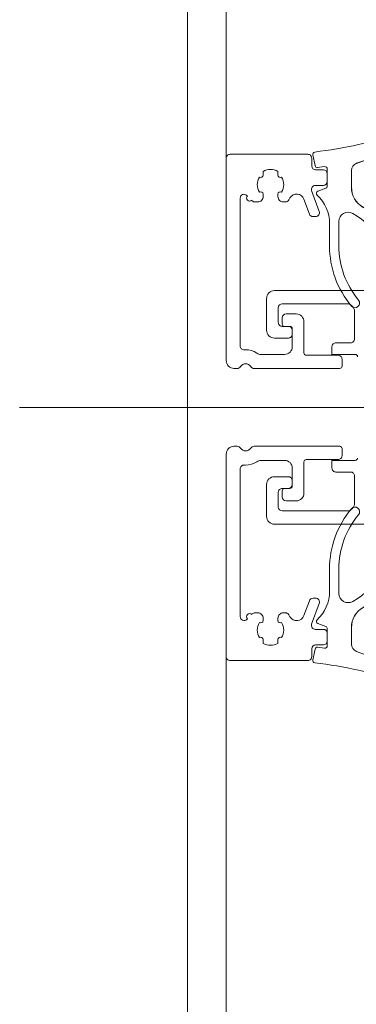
# Model space of a CAD drawing. Header units: millimetres. Extents: x 144573 to 336993, y 74252 to 247042.
# Tile 66 of 256: x 146700 to 146743, y 186154 to 186280. Entities that reach past the tile are written whole.
import ezdxf

# ---------------------------------------------------------------- set-up
doc = ezdxf.new("R2010")
doc.units = ezdxf.units.MM
doc.linetypes.add('ČÁRKOVANÁ', pattern=[19.05, 12.7, -6.35])
doc.layers.add('FASÁDA DETAILNÍ', color=255, linetype='Continuous', lineweight=0)

# ---------------------------------------------------------------- blocks, each defined once
blk = doc.blocks.new('433270')
blk.add_lwpolyline([(1, 0, 0.414364), (0, -1), (0, -1.4, 0.255924), (0.23, -1.83, -0.547723), (0.23, -3.17, 0.255924), (0, -3.6), (0, -14.6, 0.414214), (0.3, -14.9), (1.2, -14.9, 0.414214), (1.7, -14.4), (1.7, -10.3, -0.414214), (2, -10), (6, -10, 0.414248), (7, -9), (7, -7.7, 0.414179), (6.5, -7.2), (5.7, -7.2, 0.414232), (5.4, -7.5), (5.4, -8.2, -0.414198), (5.1, -8.5), (2.8, -8.5, -0.414204), (1.8, -7.5), (1.8, -4.49, -0.147432), (1.97, -3.94, 0.147461), (2.4, -2.5), (2.4, -2.3, -0.414214), (2.9, -1.8), (21.87, -1.8, -0.668178), (22.22, -2.65), (22.16, -2.72, 1), (21.59, -3.29), (21.52, -3.35, 0.198912), (21.38, -3.71), (21.38, -4.05, 0.414214), (22.08, -4.75), (22.38, -4.75, 0.576988), (22.64, -4.3, -0.311246), (24.56, -4.3, 0.576988), (24.82, -4.75), (25.3, -4.75, -0.260065), (25.3, -6.65), (24.82, -6.65, 0.576988), (24.56, -7.1, -0.311246), (22.64, -7.1, 0.576988), (22.38, -6.65), (22.08, -6.65, 0.414214), (21.38, -7.35), (21.38, -7.61, 0.267949), (21.63, -8.04), (21.89, -8.2, -0.637047), (21.73, -10), (19.83, -10.7, 0.315299), (19.5, -11.17), (19.5, -11.49, 0.520567), (20.17, -11.96), (22.83, -10.99, -0.520567), (23.5, -11.46), (23.5, -12.5, 0.414062), (24, -13), (25, -13, 0.414186), (25.5, -12.5), (25.5, -11.5, -0.414182), (26, -11), (27, -11, 0.414214), (27.5, -10.5), (27.5, -0.5, 0.414214), (27, 0), (1, 0)], format="xyb", close=True)
blk = doc.blocks.new('284325')
for points in [[(0.84, -5.23, -0.560316), (0.94, -4.73), (1.94, -4.36, 0.3153), (2.14, -4.08), (2.14, -1.89, 0.451558), (1.8, -1.59), (0.9, -1.7, -0.399586), (0.57, -1.46), (0.3, -0.07, -0.415977), (0.53, 0.29, 0.024107), (6.15, 1.24, 0.076636), (8.99, 2.34, -0.577615), (10.79, 1.3), (10.02, 1.37, 0.283171), (9.08, 0.9, -0.168429), (7.07, -0.74), (5.9, -1.16, 0.315302), (5.24, -2.1), (5.24, -4.21, 0.269719), (6.76, -6.82, -0.194797), (10.18, -11.53, -0.342663), (9.17, -11.17, 0.119207), (5.43, -7.59, 0.578571), (3.63, -8.62), (3.63, -11.77, 0.176415), (6.16, -18.72, -1), (5.24, -19.49, -0.176415), (2.43, -11.77), (2.43, -8.89, 0.208286), (0.84, -5.23)], [(8.95, -6.65), (10.32, -8.78, -0.134555), (10.79, -10.63, -0.339795), (10.19, -11.53, 0.194788), (6.76, -6.81, -0.269736), (5.25, -4.21), (5.25, -2.1, -0.315302), (5.9, -1.17), (7.07, -0.74, 0.168429), (9.09, 0.89, -0.283167), (10.01, 1.36), (10.79, 1.29), (10.79, -0.74, -0.070852), (10.71, -1.3), (9.95, -3.93, -0.241839), (9.08, -4.83), (7.93, -5.22, 0.836024), (8.08, -6.19), (8.11, -6.19, -0.255349), (8.95, -6.65)]]:
    blk.add_lwpolyline(points, format="xyb", close=True)

msp = doc.modelspace()

# ---------------------------------------------------------------- linework, layer by layer
at = {"layer": 'FASÁDA DETAILNÍ'}
msp.add_line((147025.604, 186230.259), (146699.912, 186230.259), dxfattribs=at)
msp.add_line((147025.604, 186230.259), (146699.912, 186230.259), dxfattribs=at)
msp.add_lwpolyline([(173301.48, 174615.259), (146721.48, 174615.259), (146721.48, 198295.259), (173301.48, 198295.259)], close=True, dxfattribs=at)
at = {"layer": 'FASÁDA DETAILNÍ', "linetype": 'ČÁRKOVANÁ', "ltscale": 5}
msp.add_lwpolyline([(173296.48, 174620.259), (146726.48, 174620.259), (146726.48, 198290.259), (173296.48, 198290.259)], close=True, dxfattribs=at)
at = {"layer": 'FASÁDA DETAILNÍ'}
for points in [[(146743.38, 186236.758, 0.4142136), (146743.08, 186237.058), (146740.08, 186237.058), (146740.08, 186238.058, -0.4142136), (146740.58, 186238.558), (146742.48, 186238.558, 0.4142136), (146742.98, 186239.058), (146742.98, 186242.559, 0.4142056), (146741.98, 186243.559), (146733.68, 186243.559, 0.4142063), (146733.18, 186243.059), (146733.18, 186241.159, 0.414219), (146733.68, 186240.659), (146734.48, 186240.659, -0.4142136), (146734.98, 186240.159), (146734.98, 186239.659, -0.4142136), (146734.48, 186239.159), (146732.68, 186239.159, -0.4142136), (146731.68, 186240.159), (146731.68, 186244.259, -0.4142136), (146732.68, 186245.259), (146760.98, 186245.259)], [(146743.38, 186236.758, 0.4142136), (146743.08, 186237.058), (146740.08, 186237.058), (146740.08, 186238.058, -0.4142136), (146740.58, 186238.558), (146742.48, 186238.558, 0.4142136), (146742.98, 186239.058), (146742.98, 186242.559, 0.4142056), (146741.98, 186243.559), (146733.68, 186243.559, 0.4142063), (146733.18, 186243.059), (146733.18, 186241.159, 0.414219), (146733.68, 186240.659), (146734.48, 186240.659, -0.4142136), (146734.98, 186240.159), (146734.98, 186239.659, -0.4142136), (146734.48, 186239.159), (146732.68, 186239.159, -0.4142136), (146731.68, 186240.159), (146731.68, 186244.259, -0.4142136), (146732.68, 186245.259), (146760.98, 186245.259)], [(146743.38, 186223.759, -0.4142136), (146743.08, 186223.459), (146740.08, 186223.459), (146740.08, 186222.459, 0.4142136), (146740.58, 186221.959), (146742.48, 186221.959, -0.4142136), (146742.98, 186221.459), (146742.98, 186217.959, -0.4142056), (146741.98, 186216.959), (146733.68, 186216.959, -0.4142063), (146733.18, 186217.459), (146733.18, 186219.359, -0.414219), (146733.68, 186219.859), (146734.48, 186219.859, 0.4142136), (146734.98, 186220.359), (146734.98, 186220.859, 0.4142136), (146734.48, 186221.359), (146732.68, 186221.359, 0.4142136), (146731.68, 186220.359), (146731.68, 186216.259, 0.4142136), (146732.68, 186215.259), (146760.98, 186215.259)], [(146743.38, 186223.759, -0.4142136), (146743.08, 186223.459), (146740.08, 186223.459), (146740.08, 186222.459, 0.4142136), (146740.58, 186221.959), (146742.48, 186221.959, -0.4142136), (146742.98, 186221.459), (146742.98, 186217.959, -0.4142056), (146741.98, 186216.959), (146733.68, 186216.959, -0.4142063), (146733.18, 186217.459), (146733.18, 186219.359, -0.414219), (146733.68, 186219.859), (146734.48, 186219.859, 0.4142136), (146734.98, 186220.359), (146734.98, 186220.859, 0.4142136), (146734.48, 186221.359), (146732.68, 186221.359, 0.4142136), (146731.68, 186220.359), (146731.68, 186216.259, 0.4142136), (146732.68, 186215.259), (146760.98, 186215.259)]]:
    msp.add_lwpolyline(points, format="xyb", dxfattribs=at)

# ---------------------------------------------------------------- block references
msp.add_blockref('284325', (146737.34, 186262.759), dxfattribs=at)
msp.add_blockref('284325', (146737.34, 186262.759), dxfattribs=at)
at = {"layer": 'FASÁDA DETAILNÍ', "rotation": 90}
msp.add_blockref('433270', (146726.48, 186235.258), dxfattribs=at)
msp.add_blockref('433270', (146726.48, 186235.258), dxfattribs=at)
at = {"layer": 'FASÁDA DETAILNÍ', "xscale": -1}
for name, p, rotation in [('433270', (146726.48, 186225.259), 90), ('433270', (146726.48, 186225.259), 90), ('284325', (146737.34, 186197.759), 180), ('284325', (146737.34, 186197.759), 180)]:
    msp.add_blockref(name, p, dxfattribs=dict(at, rotation=rotation))

doc.saveas('drawing.dxf')
